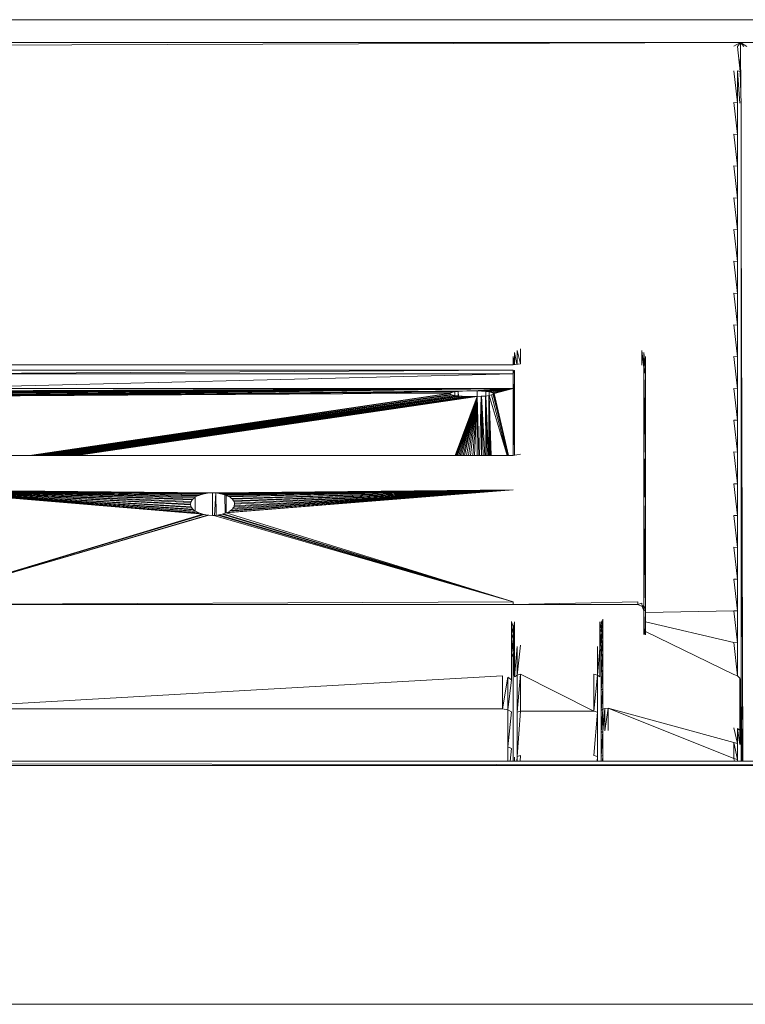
# Model space of a CAD drawing. Header units: millimetres. Extents: x 20872 to 297961, y -293704 to 213007.
# Tile 54 of 256: x 108939 to 109073, y -134540 to -134358. Entities that reach past the tile are written whole.
import ezdxf
from ezdxf.xclip import XClip

# ---------------------------------------------------------------- set-up
doc = ezdxf.new("R2010")
doc.units = ezdxf.units.MM
doc.header["$LTSCALE"] = 100
doc.header["$XCLIPFRAME"] = 2
for name, color, linetype in [('A--L73--_vaste keukenvoorzieningen', 8, 'Continuous'), ('A--T$1A-afwerking', 8, 'Continuous'), ('XREFS', 9, 'Continuous')]:
    doc.layers.add(name, color=color, linetype=linetype)

# ---------------------------------------------------------------- blocks, each defined once
blk = doc.blocks.new('catering')
at = {"layer": 'A--L73--_vaste keukenvoorzieningen', "lineweight": 5}
for points in [[(210451.6553, 32271.0753), (210455.5733, 32271.0753)], [(210455.5733, 32271.0753), (210457.0433, 32271.0753)], [(210455.5743, 32270.9904), (210451.6553, 32270.9904)], [(210451.6813, 32270.9773), (210455.5743, 32270.9904)], [(210455.5493, 32270.9773), (210455.5743, 32270.9904)], [(210455.5743, 32270.9904), (210455.5623, 32270.9763)], [(210457.0403, 32270.9904), (210455.5743, 32270.9904)], [(210455.5743, 32270.9904), (210455.5973, 32270.9763)], [(210455.5743, 32270.9904), (210455.5743, 32270.9763)], [(210455.5863, 32270.9763), (210455.5743, 32270.9904)], [(210455.5623, 32270.9763), (210455.5723, 32270.8833)], [(210455.5743, 32270.9763), (210455.5723, 32270.8833)], [(210455.5753, 32270.8043), (210455.5743, 32270.9763)], [(210455.5493, 32270.8864), (210455.5623, 32270.7673)], [(210455.5723, 32270.8833), (210455.5623, 32270.8853)], [(210455.5623, 32270.8853), (210455.5713, 32270.7663)], [(210455.5623, 32270.7673), (210455.5623, 32270.8853)], [(210455.5723, 32270.8833), (210455.5763, 32270.7633)], [(210455.5623, 32270.7673), (210455.5493, 32270.7684)], [(210455.5493, 32270.7684), (210455.5623, 32270.6503)], [(210455.5623, 32270.6503), (210455.5623, 32270.7673)], [(210455.5763, 32270.7633), (210455.5763, 32270.6453)], [(210455.5623, 32270.6503), (210455.5493, 32270.6514)], [(210455.5493, 32270.6514), (210455.5623, 32270.5323)], [(210455.5623, 32270.5323), (210455.5623, 32270.6503)], [(210455.5763, 32270.2923), (210455.5763, 32270.6453)], [(210455.5623, 32270.5323), (210455.5493, 32270.5333)], [(210455.5493, 32270.5333), (210455.5623, 32270.4144)], [(210455.5623, 32270.4144), (210455.5623, 32270.5323)], [(210455.5623, 32270.4144), (210455.5493, 32270.4153)], [(210455.5493, 32270.4153), (210455.5623, 32270.2974)], [(210455.5623, 32270.2974), (210455.5623, 32270.4144)], [(210455.5823, 32268.3283), (210455.5763, 32270.3573)], [(210455.5623, 32270.2974), (210455.5493, 32270.2983)], [(210455.5493, 32270.2983), (210455.5623, 32270.1794)], [(210455.5623, 32270.1794), (210455.5623, 32270.2974)], [(210455.5763, 32269.8233), (210455.5763, 32270.2923)], [(210455.5623, 32270.1794), (210455.5493, 32270.1803)], [(210455.5493, 32270.1803), (210455.5623, 32270.0613)], [(210455.5623, 32270.0613), (210455.5623, 32270.1794)], [(210455.5623, 32270.0613), (210455.5493, 32270.0623)], [(210455.5493, 32270.0623), (210455.5623, 32269.9443)], [(210455.5623, 32269.9443), (210455.5623, 32270.0613)], [(210455.5623, 32269.9443), (210455.5493, 32269.9453)], [(210455.5493, 32269.9453), (210455.5623, 32269.8263)], [(210455.5623, 32269.8263), (210455.5623, 32269.9443)], [(210454.7593, 32269.8004), (210454.7593, 32269.8564)], [(210455.5763, 32269.8623), (210455.5823, 32268.3283)], [(210454.7363, 32269.7983), (210454.7323, 32269.8283)], [(210454.7323, 32269.8283), (210454.7323, 32269.7973)], [(210454.7453, 32269.7993), (210454.7373, 32269.8423)], [(210454.7373, 32269.7983), (210454.7373, 32269.8423)], [(210454.7593, 32269.8004), (210454.7463, 32269.8503)], [(210454.7463, 32269.8503), (210454.7463, 32269.7993)], [(210455.2163, 32269.7863), (210455.2083, 32269.8503)], [(210455.2083, 32269.7953), (210455.2083, 32269.8503)], [(210455.2223, 32269.7723), (210455.2163, 32269.8423)], [(210455.2163, 32269.8423), (210455.2163, 32269.7863)], [(210455.2223, 32269.7723), (210455.2223, 32269.8283)], [(210455.5623, 32269.8263), (210455.5493, 32269.8273)], [(210455.5493, 32269.8273), (210455.5623, 32269.7083)], [(210455.5623, 32269.7083), (210455.5623, 32269.8263)], [(210455.5763, 32269.2363), (210455.5763, 32269.8233)], [(210454.7323, 32269.7973), (210452.5053, 32269.7973)], [(210454.7593, 32269.8004), (210454.7323, 32269.7973)], [(210455.2163, 32269.7863), (210455.2163, 32269.7763)], [(210455.2223, 32269.7723), (210455.2163, 32269.7863)], [(210455.2163, 32269.7863), (210455.2223, 32269.7623)], [(210454.7323, 32269.7773), (210452.5053, 32269.7773)], [(210454.7323, 32269.7773), (210452.5053, 32269.7633)], [(210452.5053, 32269.7633), (210454.7323, 32269.7633)], [(210454.7323, 32269.7633), (210452.5053, 32269.7093)], [(210454.7323, 32269.7773), (210454.7373, 32269.7763)], [(210454.7323, 32269.7633), (210454.7323, 32269.7773)], [(210454.7373, 32269.7763), (210454.7323, 32269.7633)], [(210454.7323, 32269.7633), (210454.7323, 32269.4613)], [(210454.7323, 32269.7633), (210454.7373, 32269.4623)], [(210454.7373, 32269.4623), (210454.7373, 32269.7763)], [(210455.2163, 32269.7763), (210455.2163, 32269.4523)], [(210455.2223, 32269.7623), (210455.2163, 32269.7763)], [(210455.2163, 32269.7763), (210455.2223, 32269.4383)], [(210455.2223, 32269.7623), (210455.2223, 32269.7723)], [(210455.2223, 32269.7623), (210455.2223, 32268.8093)], [(210454.7323, 32269.7093), (210452.5053, 32269.7093)], [(210454.7323, 32269.7093), (210452.6563, 32269.7003)], [(210454.7323, 32269.7093), (210452.6743, 32269.7003)], [(210454.7323, 32269.7093), (210452.6753, 32269.7003)], [(210454.7323, 32269.7093), (210452.6913, 32269.6993)], [(210454.7323, 32269.7093), (210452.6923, 32269.6993)], [(210454.7323, 32269.7093), (210452.7063, 32269.6813)], [(210454.5603, 32269.7003), (210452.7063, 32269.6813)], [(210454.5433, 32269.6993), (210452.7063, 32269.6813)], [(210452.7063, 32269.6813), (210454.5283, 32269.6983)], [(210452.7063, 32269.6813), (210454.5153, 32269.6964)], [(210452.7063, 32269.6813), (210454.5053, 32269.6953)], [(210452.7063, 32269.6813), (210454.4993, 32269.6923)], [(210454.7323, 32269.7093), (210452.7073, 32269.6983)], [(210454.7323, 32269.7093), (210452.7183, 32269.6833)], [(210454.7323, 32269.7093), (210452.7193, 32269.6964)], [(210454.7323, 32269.7093), (210452.7283, 32269.6854)], [(210454.6903, 32269.7083), (210452.7293, 32269.6944)], [(210454.6903, 32269.7083), (210452.7343, 32269.6873)], [(210454.6903, 32269.7083), (210452.7353, 32269.6923)], [(210454.6903, 32269.7083), (210452.7372, 32269.6903)], [(210452.9403, 32269.4613), (210454.4993, 32269.6923)], [(210452.9423, 32269.4613), (210454.4973, 32269.6903)], [(210452.9493, 32269.4613), (210454.4973, 32269.6903)], [(210452.9573, 32269.4613), (210454.4973, 32269.6903)], [(210452.9603, 32269.4613), (210454.4993, 32269.6873)], [(210452.9683, 32269.4613), (210454.4993, 32269.6873)], [(210452.9773, 32269.4613), (210454.4993, 32269.6873)], [(210452.9803, 32269.4613), (210454.5053, 32269.6854)], [(210452.9813, 32269.4613), (210454.5053, 32269.6854)], [(210452.9903, 32269.4613), (210454.5053, 32269.6854)], [(210452.9993, 32269.4613), (210454.5053, 32269.6854)], [(210453.0033, 32269.4613), (210454.5153, 32269.6833)], [(210453.0033, 32269.4613), (210454.5143, 32269.6833)], [(210453.0133, 32269.4613), (210454.5153, 32269.6833)], [(210453.0233, 32269.4613), (210454.5153, 32269.6833)], [(210453.0262, 32269.4613), (210454.5273, 32269.6823)], [(210453.0273, 32269.4613), (210454.5283, 32269.6813)], [(210454.5283, 32269.6813), (210453.0283, 32269.4613)], [(210454.5383, 32269.6813), (210453.0313, 32269.4613)], [(210454.5383, 32269.6813), (210453.0393, 32269.4613)], [(210454.5383, 32269.6813), (210453.0503, 32269.4613)], [(210454.5423, 32269.6803), (210453.0513, 32269.4613)], [(210454.5423, 32269.6803), (210453.0613, 32269.4613)], [(210454.5423, 32269.6803), (210453.0703, 32269.4613)], [(210454.5603, 32269.6793), (210453.0823, 32269.4613)], [(210454.5603, 32269.6793), (210453.0923, 32269.4613)], [(210453.0953, 32269.4613), (210454.5773, 32269.6793)], [(210454.5793, 32269.6793), (210453.0963, 32269.4613)], [(210454.5793, 32269.6793), (210453.1033, 32269.4613)], [(210454.5793, 32269.6793), (210453.1113, 32269.4613)], [(210453.1143, 32269.4613), (210454.5963, 32269.6793)], [(210454.5983, 32269.6793), (210453.1143, 32269.4613)], [(210454.4973, 32269.6903), (210454.4993, 32269.6923)], [(210454.4993, 32269.6873), (210454.4973, 32269.6903)], [(210454.4973, 32269.6903), (210454.4973, 32269.6903)], [(210454.5003, 32269.6923), (210454.4993, 32269.6923)], [(210454.5053, 32269.6854), (210454.4993, 32269.6873)], [(210454.4993, 32269.6873), (210454.4993, 32269.6873)], [(210454.5003, 32269.6923), (210454.5053, 32269.6944)], [(210454.5063, 32269.6953), (210454.5053, 32269.6944)], [(210454.5143, 32269.6833), (210454.5053, 32269.6854)], [(210454.5053, 32269.6854), (210454.5053, 32269.6854)], [(210454.5063, 32269.6953), (210454.5153, 32269.6964)], [(210454.5143, 32269.6833), (210454.5153, 32269.6833)], [(210454.5163, 32269.6964), (210454.5153, 32269.6964)], [(210454.5273, 32269.6823), (210454.5153, 32269.6833)], [(210454.5153, 32269.6734), (210454.5283, 32269.6753)], [(210454.5283, 32269.6753), (210454.5153, 32269.6734)], [(210454.5163, 32269.6964), (210454.5283, 32269.6983)], [(210454.5163, 32269.6833), (210454.5163, 32269.6964)], [(210454.5163, 32269.6833), (210454.5163, 32269.6964)], [(210454.5983, 32269.6793), (210454.5173, 32269.4613)], [(210454.5983, 32269.6793), (210454.5183, 32269.4613)], [(210454.5983, 32269.6793), (210454.5183, 32269.4613)], [(210454.5983, 32269.6793), (210454.5213, 32269.4613)], [(210454.5983, 32269.6793), (210454.5233, 32269.4613)], [(210454.5983, 32269.6793), (210454.5263, 32269.4613)], [(210454.5273, 32269.6823), (210454.5283, 32269.6813)], [(210454.5273, 32269.6753), (210454.5273, 32269.6753)], [(210454.5283, 32269.6983), (210454.5433, 32269.6993)], [(210454.5283, 32269.6813), (210454.5283, 32269.6983)], [(210454.5283, 32269.6983), (210454.5283, 32269.6983)], [(210454.5283, 32269.6983), (210454.5283, 32269.6813)], [(210454.5293, 32269.6813), (210454.5283, 32269.6983)], [(210454.5283, 32269.6813), (210454.5383, 32269.6813)], [(210454.5283, 32269.6753), (210454.5593, 32269.6793)], [(210454.5603, 32269.6793), (210454.5283, 32269.6753)], [(210454.5283, 32269.6753), (210454.5283, 32269.6753)], [(210454.5983, 32269.6793), (210454.5302, 32269.4613)], [(210454.5983, 32269.6793), (210454.5353, 32269.4613)], [(210454.5423, 32269.6803), (210454.5383, 32269.6813)], [(210454.5983, 32269.6793), (210454.5403, 32269.4613)], [(210454.5423, 32269.6803), (210454.5433, 32269.6803)], [(210454.5443, 32269.6993), (210454.5433, 32269.6993)], [(210454.5593, 32269.6793), (210454.5433, 32269.6803)], [(210454.5443, 32269.6993), (210454.5603, 32269.7003)], [(210454.5983, 32269.6793), (210454.5463, 32269.4613)], [(210454.5983, 32269.6793), (210454.5523, 32269.4613)], [(210454.5983, 32269.6793), (210454.5593, 32269.4613)], [(210454.5593, 32269.6793), (210454.5603, 32269.6793)], [(210454.5613, 32269.7003), (210454.5603, 32269.7003)], [(210454.5773, 32269.6793), (210454.5603, 32269.6793)], [(210454.5613, 32269.7003), (210454.5793, 32269.7003)], [(210454.5793, 32269.7003), (210454.5613, 32269.7003)], [(210454.5983, 32269.6793), (210454.5663, 32269.4613)], [(210454.5983, 32269.6793), (210454.5743, 32269.4613)], [(210454.5773, 32269.6793), (210454.5793, 32269.6793)], [(210454.5803, 32269.7003), (210454.5793, 32269.7003)], [(210454.5963, 32269.6793), (210454.5793, 32269.6793)], [(210454.5803, 32269.7003), (210454.7323, 32269.7093)], [(210454.5803, 32269.7003), (210454.5983, 32269.7003)], [(210454.5983, 32269.6793), (210454.5823, 32269.4613)], [(210454.5983, 32269.6793), (210454.5893, 32269.4613)], [(210454.5963, 32269.6793), (210454.5983, 32269.6793)], [(210454.5983, 32269.7003), (210454.7323, 32269.7093)], [(210454.5983, 32269.7003), (210454.7323, 32269.7093)], [(210454.5983, 32269.7003), (210454.6153, 32269.6993)], [(210454.5983, 32269.7003), (210454.5983, 32269.7003)], [(210454.5983, 32269.7003), (210454.5983, 32269.6793)], [(210454.5983, 32269.6793), (210454.5983, 32269.7003)], [(210454.6133, 32269.6803), (210454.5983, 32269.6793)], [(210454.5983, 32269.6793), (210454.5983, 32269.4613)], [(210454.5983, 32269.6793), (210454.6043, 32269.4613)], [(210454.6133, 32269.6803), (210454.6073, 32269.4613)], [(210454.6153, 32269.4613), (210454.6133, 32269.6803)], [(210454.6133, 32269.6803), (210454.6153, 32269.6803)], [(210454.6153, 32269.6993), (210454.7323, 32269.7093)], [(210454.6153, 32269.6993), (210454.7323, 32269.7093)], [(210454.6153, 32269.6993), (210454.6303, 32269.6983)], [(210454.6153, 32269.6993), (210454.6153, 32269.6993)], [(210454.6293, 32269.6813), (210454.6153, 32269.6803)], [(210454.6153, 32269.6803), (210454.6153, 32269.4613)], [(210454.6153, 32269.6803), (210454.6213, 32269.4613)], [(210454.6153, 32269.6803), (210454.6273, 32269.4613)], [(210454.6303, 32269.4613), (210454.6293, 32269.6813)], [(210454.6293, 32269.6813), (210454.6303, 32269.6813)], [(210454.6313, 32269.6983), (210454.6303, 32269.6983)], [(210454.6303, 32269.6983), (210454.6303, 32269.6813)], [(210454.6423, 32269.6833), (210454.6303, 32269.6813)], [(210454.6303, 32269.6813), (210454.6303, 32269.4613)], [(210454.6303, 32269.6813), (210454.6353, 32269.4613)], [(210454.6303, 32269.6813), (210454.6403, 32269.4613)], [(210454.6313, 32269.6983), (210454.7323, 32269.7093)], [(210454.6313, 32269.6823), (210454.6313, 32269.6983)], [(210454.6313, 32269.6823), (210454.6313, 32269.6983)], [(210454.6313, 32269.6983), (210454.6433, 32269.6964)], [(210454.6423, 32269.4613), (210454.6423, 32269.6833)], [(210454.6423, 32269.6833), (210454.6433, 32269.6833)], [(210454.6433, 32269.6964), (210454.7323, 32269.7093)], [(210454.6433, 32269.6964), (210454.6433, 32269.6964)], [(210454.6433, 32269.6964), (210454.6433, 32269.6833)], [(210454.6443, 32269.6964), (210454.6433, 32269.6964)], [(210454.6523, 32269.6854), (210454.6433, 32269.6833)], [(210454.6433, 32269.6833), (210454.6433, 32269.4613)], [(210454.6433, 32269.6833), (210454.6463, 32269.4613)], [(210454.7093, 32269.4613), (210454.6433, 32269.6833)], [(210454.6433, 32269.6833), (210454.6503, 32269.4613)], [(210454.7323, 32269.7093), (210454.6443, 32269.6964)], [(210454.6443, 32269.6964), (210454.6523, 32269.6944)], [(210454.6533, 32269.6944), (210454.6523, 32269.6944)], [(210454.6583, 32269.6873), (210454.6523, 32269.6854)], [(210454.7113, 32269.4613), (210454.6523, 32269.6854)], [(210454.7113, 32269.4613), (210454.6523, 32269.6854)], [(210454.6523, 32269.6854), (210454.6523, 32269.6854)], [(210454.7323, 32269.7093), (210454.6533, 32269.6944)], [(210454.6533, 32269.6944), (210454.6583, 32269.6923)], [(210454.7323, 32269.7093), (210454.6583, 32269.6923)], [(210454.6583, 32269.6923), (210454.6613, 32269.6903)], [(210454.6583, 32269.6923), (210454.6583, 32269.6923)], [(210454.6583, 32269.6923), (210454.6583, 32269.6873)], [(210454.6603, 32269.6903), (210454.6583, 32269.6873)], [(210454.7133, 32269.4613), (210454.6583, 32269.6873)], [(210454.7133, 32269.4613), (210454.6583, 32269.6873)], [(210454.6583, 32269.6873), (210454.6583, 32269.6873)], [(210454.7143, 32269.4613), (210454.6603, 32269.6903)], [(210454.6603, 32269.6903), (210454.6613, 32269.6903)], [(210454.7323, 32269.7093), (210454.6613, 32269.6903)], [(210454.7143, 32269.4613), (210454.6613, 32269.6903)], [(210455.5623, 32269.7083), (210455.5493, 32269.7093)], [(210455.5493, 32269.7093), (210455.5623, 32269.5913)], [(210455.5623, 32269.5913), (210455.5623, 32269.7083)], [(210453.0743, 32269.4613), (210454.5153, 32269.6734)], [(210454.5153, 32269.6734), (210453.0753, 32269.4613)], [(210454.4973, 32269.6673), (210454.4973, 32269.6673)], [(210454.4973, 32269.6653), (210454.4973, 32269.6653)], [(210454.5153, 32269.6734), (210454.5153, 32269.6734)], [(210454.5153, 32269.6703), (210454.5153, 32269.6703)], [(210454.5153, 32269.6673), (210454.5153, 32269.6673)], [(210454.5273, 32269.6714), (210454.5273, 32269.6723)], [(210454.5273, 32269.6693), (210454.5273, 32269.6693)], [(210454.5283, 32269.6714), (210454.5283, 32269.6723)], [(210454.5283, 32269.6693), (210454.5283, 32269.6693)], [(210455.5623, 32269.5913), (210455.5493, 32269.5913)], [(210455.5493, 32269.5913), (210455.5623, 32269.4733)], [(210455.5623, 32269.4733), (210455.5623, 32269.5913)], [(210454.7323, 32269.4613), (210452.5053, 32269.4613)], [(210453.0513, 32269.4613), (210453.0513, 32269.4613)], [(210453.1013, 32269.4723), (210453.1013, 32269.4723)], [(210454.7593, 32269.4664), (210454.7323, 32269.4613)], [(210455.5623, 32269.4733), (210455.5493, 32269.4743)], [(210455.5493, 32269.4743), (210455.5623, 32269.3563)], [(210455.5623, 32269.3563), (210455.5623, 32269.4733)], [(210455.2163, 32269.4523), (210455.2163, 32269.4423)], [(210455.2223, 32269.4383), (210455.2163, 32269.4523)], [(210455.2163, 32269.4523), (210455.2223, 32269.4293)], [(210455.2163, 32269.4423), (210455.2163, 32269.4293)], [(210455.2163, 32269.4423), (210455.2223, 32269.4153)], [(210455.2163, 32269.4423), (210455.2223, 32269.4293)], [(210455.2163, 32269.4293), (210455.2163, 32269.4113)], [(210455.2223, 32269.4153), (210455.2163, 32269.4293)], [(210455.2163, 32269.4293), (210455.2223, 32269.3973)], [(210455.2163, 32269.4113), (210455.2163, 32269.3913)], [(210455.2163, 32269.4113), (210455.2223, 32269.3773)], [(210455.2163, 32269.4113), (210455.2223, 32269.3973)], [(210455.2163, 32269.3913), (210455.2163, 32269.3693)], [(210455.2223, 32269.3773), (210455.2163, 32269.3913)], [(210455.2163, 32269.3913), (210455.2223, 32269.3543)], [(210455.2163, 32269.3693), (210455.2163, 32269.3443)], [(210455.2163, 32269.3693), (210455.2223, 32269.3304)], [(210455.2163, 32269.3693), (210455.2223, 32269.3543)], [(210455.5623, 32269.3563), (210455.5493, 32269.3563)], [(210455.5493, 32269.3563), (210455.5623, 32269.2383)], [(210455.5623, 32269.2383), (210455.5623, 32269.3563)], [(210452.5053, 32269.3343), (210453.5383, 32269.2874)], [(210453.5363, 32269.2813), (210452.5053, 32269.3343)], [(210452.5053, 32269.3343), (210453.5393, 32269.2903)], [(210453.5373, 32269.2783), (210452.5053, 32269.3343)], [(210452.5053, 32269.3343), (210453.5433, 32269.2964)], [(210453.5393, 32269.2713), (210452.5053, 32269.3343)], [(210452.5053, 32269.3343), (210453.5453, 32269.2993)], [(210452.5053, 32269.3343), (210453.5513, 32269.3043)], [(210453.5403, 32269.2683), (210452.5053, 32269.3343)], [(210453.5453, 32269.2623), (210452.5053, 32269.3343)], [(210452.5053, 32269.3343), (210453.5543, 32269.3073)], [(210452.5053, 32269.3343), (210453.5633, 32269.3113)], [(210453.5483, 32269.2603), (210452.5053, 32269.3343)], [(210453.5543, 32269.2553), (210452.5053, 32269.3343)], [(210452.5053, 32269.3343), (210453.5673, 32269.3133)], [(210453.5582, 32269.2533), (210452.5053, 32269.3343)], [(210452.5053, 32269.3343), (210453.5773, 32269.3163)], [(210453.5673, 32269.2483), (210452.5053, 32269.3343)], [(210453.5713, 32269.2473), (210452.5053, 32269.3343)], [(210453.5823, 32269.2433), (210452.5053, 32269.3343)], [(210452.5053, 32269.3343), (210453.5823, 32269.3183)], [(210452.5053, 32269.3343), (210453.5933, 32269.3203)], [(210452.5053, 32269.3343), (210453.5993, 32269.3213)], [(210452.5053, 32269.3343), (210453.6113, 32269.3223)], [(210453.5543, 32269.3073), (210453.5633, 32269.3113)], [(210453.5633, 32269.3113), (210453.5673, 32269.3133)], [(210453.5673, 32269.3133), (210453.5773, 32269.3163)], [(210453.5773, 32269.3163), (210453.5823, 32269.3183)], [(210453.5823, 32269.3183), (210453.5933, 32269.3203)], [(210453.5933, 32269.3203), (210453.5993, 32269.3213)], [(210453.5993, 32269.3213), (210453.6113, 32269.3223)], [(210453.6113, 32269.3223), (210453.6183, 32269.3223)], [(210453.6303, 32269.3223), (210453.6183, 32269.3223)], [(210453.6183, 32269.3223), (210453.6183, 32269.2393)], [(210453.6263, 32269.2393), (210453.6303, 32269.3223)], [(210453.6303, 32269.3223), (210454.7323, 32269.3343)], [(210453.6373, 32269.3213), (210453.6303, 32269.3223)], [(210453.6323, 32269.2404), (210453.6303, 32269.3223)], [(210454.7323, 32269.3343), (210453.6373, 32269.3213)], [(210453.6483, 32269.3194), (210453.6373, 32269.3213)], [(210453.6483, 32269.3194), (210454.7323, 32269.3343)], [(210453.6483, 32269.3194), (210453.6543, 32269.3183)], [(210453.6543, 32269.3183), (210454.7323, 32269.3343)], [(210453.6643, 32269.3153), (210453.6543, 32269.3183)], [(210453.6643, 32269.3153), (210454.7323, 32269.3343)], [(210453.6653, 32269.2473), (210453.6643, 32269.3153)], [(210453.6643, 32269.3153), (210453.6693, 32269.3133)], [(210453.6693, 32269.2483), (210454.7323, 32269.3343)], [(210453.6693, 32269.3133), (210454.7323, 32269.3343)], [(210453.6773, 32269.3093), (210453.6693, 32269.3133)], [(210453.6693, 32269.3133), (210453.6693, 32269.2483)], [(210453.6733, 32269.2503), (210454.7323, 32269.3343)], [(210453.6773, 32269.3093), (210454.7323, 32269.3343)], [(210453.6773, 32269.3093), (210453.6823, 32269.3073)], [(210453.6823, 32269.2553), (210454.7323, 32269.3343)], [(210453.6823, 32269.3073), (210454.7323, 32269.3343)], [(210453.6853, 32269.2573), (210454.7323, 32269.3343)], [(210453.6883, 32269.3023), (210454.7323, 32269.3343)], [(210453.6923, 32269.2623), (210454.7323, 32269.3343)], [(210453.6923, 32269.2993), (210454.7323, 32269.3343)], [(210453.6933, 32269.2654), (210454.7323, 32269.3343)], [(210453.6963, 32269.2933), (210454.7323, 32269.3343)], [(210453.6983, 32269.2713), (210454.7323, 32269.3343)], [(210453.6983, 32269.2744), (210454.7323, 32269.3343)], [(210453.6983, 32269.2903), (210454.7323, 32269.3343)], [(210453.6993, 32269.2843), (210454.7323, 32269.3343)], [(210453.7003, 32269.2813), (210454.7323, 32269.3343)], [(210455.2163, 32269.3443), (210455.2163, 32269.3183)], [(210455.2223, 32269.3304), (210455.2163, 32269.3443)], [(210455.2163, 32269.3443), (210455.2223, 32269.3033)], [(210455.2223, 32268.8904), (210455.2163, 32269.3183)], [(210455.2163, 32269.3183), (210455.2163, 32268.9053)], [(210455.2163, 32269.3183), (210455.2223, 32269.3033)], [(210453.5363, 32269.2813), (210453.5383, 32269.2874)], [(210453.5373, 32269.2783), (210453.5363, 32269.2813)], [(210453.5393, 32269.2713), (210453.5373, 32269.2783)], [(210453.5383, 32269.2874), (210453.5393, 32269.2903)], [(210453.5393, 32269.2903), (210453.5433, 32269.2964)], [(210453.5433, 32269.2964), (210453.5453, 32269.2993)], [(210453.5453, 32269.2993), (210453.5513, 32269.3043)], [(210453.5513, 32269.3043), (210453.5543, 32269.3073)], [(210453.5543, 32269.3073), (210453.5543, 32269.2553)], [(210453.6883, 32269.3023), (210453.6823, 32269.3073)], [(210453.6883, 32269.3023), (210453.6923, 32269.2993)], [(210453.6963, 32269.2933), (210453.6923, 32269.2993)], [(210453.6963, 32269.2933), (210453.6983, 32269.2903)], [(210453.6993, 32269.2843), (210453.6983, 32269.2903)], [(210453.6983, 32269.2744), (210453.7003, 32269.2813)], [(210453.6983, 32269.2744), (210453.6983, 32269.2713)], [(210453.6993, 32269.2843), (210453.7003, 32269.2813)], [(210453.5823, 32269.2433), (210452.5053, 32268.9193)], [(210453.5873, 32269.2424), (210452.5053, 32268.9193)], [(210453.5993, 32269.2404), (210452.5053, 32268.9193)], [(210453.6043, 32269.2404), (210452.5053, 32268.9193)], [(210453.5403, 32269.2683), (210453.5393, 32269.2713)], [(210453.5453, 32269.2623), (210453.5403, 32269.2683)], [(210453.5483, 32269.2603), (210453.5453, 32269.2623)], [(210453.5543, 32269.2553), (210453.5483, 32269.2603)], [(210453.5582, 32269.2533), (210453.5543, 32269.2553)], [(210453.5673, 32269.2483), (210453.5582, 32269.2533)], [(210453.5713, 32269.2473), (210453.5673, 32269.2483)], [(210453.5823, 32269.2433), (210453.5713, 32269.2473)], [(210453.5873, 32269.2424), (210453.5823, 32269.2433)], [(210453.5993, 32269.2404), (210453.5873, 32269.2424)], [(210453.6043, 32269.2404), (210453.5993, 32269.2404)], [(210453.6183, 32269.2393), (210453.6043, 32269.2404)], [(210453.6233, 32269.2393), (210453.6183, 32269.2393)], [(210453.6233, 32269.2393), (210453.6373, 32269.2404)], [(210453.6233, 32269.2393), (210454.7323, 32268.9193)], [(210453.6413, 32269.2413), (210453.6373, 32269.2404)], [(210453.6373, 32269.2404), (210454.7323, 32268.9193)], [(210453.6413, 32269.2413), (210453.6543, 32269.2433)], [(210453.6413, 32269.2413), (210454.7323, 32268.9193)], [(210453.6583, 32269.2444), (210453.6543, 32269.2433)], [(210453.6543, 32269.2433), (210454.7323, 32268.9193)], [(210453.6583, 32269.2444), (210453.6693, 32269.2483)], [(210453.6583, 32269.2444), (210454.7323, 32268.9193)], [(210453.6733, 32269.2503), (210453.6693, 32269.2483)], [(210453.6693, 32269.2483), (210454.7323, 32268.9193)], [(210453.6733, 32269.2503), (210453.6823, 32269.2553)], [(210453.6853, 32269.2573), (210453.6823, 32269.2553)], [(210453.6853, 32269.2573), (210453.6923, 32269.2623)], [(210453.6933, 32269.2654), (210453.6923, 32269.2623)], [(210453.6933, 32269.2654), (210453.6983, 32269.2713)], [(210455.5623, 32269.2383), (210455.5493, 32269.2383)], [(210455.5493, 32269.2383), (210455.5623, 32269.1203)], [(210455.5623, 32269.1203), (210455.5623, 32269.2383)], [(210455.5763, 32269.2363), (210455.5763, 32269.1193)], [(210455.5623, 32269.1203), (210455.5493, 32269.1213)], [(210455.5493, 32269.1213), (210455.5623, 32269.0033)], [(210455.5623, 32269.0033), (210455.5623, 32269.1203)], [(210455.5763, 32269.1193), (210455.5763, 32269.0013)], [(210455.5623, 32269.0033), (210455.5493, 32269.0033)], [(210455.5493, 32269.0033), (210455.5623, 32268.8853)], [(210455.5623, 32268.8853), (210455.5623, 32269.0033)], [(210455.5763, 32268.7663), (210455.5763, 32269.0013)], [(210452.5053, 32268.9093), (210454.7323, 32268.9193)], [(210452.5053, 32268.9093), (210454.7323, 32268.9093)], [(210455.1943, 32268.9193), (210454.7323, 32268.9093)], [(210454.7323, 32268.9093), (210454.7323, 32268.9193)], [(210454.7323, 32268.9093), (210455.1943, 32268.9093)], [(210455.1943, 32268.9093), (210455.1943, 32268.9193)], [(210455.1943, 32268.9093), (210455.2083, 32268.9143)], [(210455.2093, 32268.9013), (210455.1943, 32268.9093)], [(210455.2083, 32268.9143), (210455.2093, 32268.9013)], [(210455.2093, 32268.9013), (210455.2163, 32268.9053)], [(210455.2093, 32268.9013), (210455.2113, 32268.8994)], [(210455.2113, 32268.8994), (210455.2163, 32268.9053)], [(210455.2163, 32268.8853), (210455.2113, 32268.8994)], [(210455.2163, 32268.9053), (210455.2163, 32268.8853)], [(210455.2163, 32268.9053), (210455.2223, 32268.8904)], [(210455.2223, 32268.8904), (210455.2163, 32268.8853)], [(210455.2183, 32268.7983), (210455.2163, 32268.8853)], [(210455.2163, 32268.8853), (210455.2163, 32268.7983)], [(210455.2223, 32268.8793), (210455.5493, 32268.8853)], [(210455.5623, 32268.8853), (210455.5493, 32268.8853)], [(210455.5493, 32268.8853), (210455.5623, 32268.7673)], [(210455.5623, 32268.7673), (210455.5623, 32268.8853)], [(210454.7263, 32268.8463), (210454.7263, 32268.8454)], [(210454.7263, 32268.8454), (210454.7263, 32268.8003)], [(210454.7263, 32268.8454), (210454.7323, 32268.8263)], [(210454.7273, 32268.8454), (210454.7263, 32268.8454)], [(210454.7323, 32268.8063), (210454.7353, 32268.8393)], [(210454.7373, 32268.8193), (210454.7373, 32268.8443)], [(210455.0533, 32268.8443), (210455.0533, 32268.8193)], [(210455.0573, 32268.8353), (210455.0533, 32268.8193)], [(210455.0613, 32268.8503), (210455.0583, 32268.8363)], [(210455.0583, 32268.8363), (210455.0583, 32268.8454)], [(210455.0583, 32268.8073), (210455.0643, 32268.8454)], [(210455.0583, 32268.8363), (210455.0643, 32268.8454)], [(210455.0583, 32268.8073), (210455.0583, 32268.8363)], [(210455.0643, 32268.8454), (210455.0643, 32268.8553)], [(210455.0643, 32268.8163), (210455.0643, 32268.8454)], [(210455.2223, 32268.8443), (210455.5493, 32268.7684)], [(210454.7323, 32268.8263), (210454.7263, 32268.8003)], [(210454.7263, 32268.8003), (210454.7263, 32268.7283)], [(210454.7263, 32268.8003), (210454.7323, 32268.7823)], [(210454.7323, 32268.8273), (210454.7323, 32268.8303)], [(210454.7323, 32268.8263), (210454.7323, 32268.8273)], [(210454.7323, 32268.7823), (210454.7323, 32268.8263)], [(210454.7323, 32268.7343), (210454.7373, 32268.8193)], [(210454.7323, 32268.8063), (210454.7373, 32268.8193)], [(210454.7373, 32268.7463), (210454.7373, 32268.8193)], [(210455.0533, 32268.8193), (210455.0533, 32268.7463)], [(210455.0533, 32268.8193), (210455.0583, 32268.8063)], [(210455.0583, 32268.8063), (210455.0533, 32268.7463)], [(210455.0643, 32268.8163), (210455.0583, 32268.8073)], [(210455.0583, 32268.7673), (210455.0643, 32268.8163)], [(210455.0583, 32268.7673), (210455.0583, 32268.8073)], [(210455.0643, 32268.7753), (210455.0643, 32268.8163)], [(210455.5493, 32268.6503), (210455.2223, 32268.8093)], [(210455.2223, 32268.8093), (210455.2223, 32268.7973)], [(210454.7323, 32268.7823), (210454.7263, 32268.7283)], [(210454.7323, 32268.7123), (210454.7323, 32268.7823)], [(210455.0643, 32268.7753), (210455.0583, 32268.7673)], [(210455.0643, 32268.7753), (210455.0583, 32268.7173)], [(210455.0583, 32268.7173), (210455.0583, 32268.7673)], [(210455.0643, 32268.7253), (210455.0643, 32268.7753)], [(210455.5623, 32268.7673), (210455.5493, 32268.7684)], [(210455.5493, 32268.7684), (210455.5623, 32268.6443)], [(210455.5623, 32268.6443), (210455.5623, 32268.7673)], [(210455.5763, 32268.7663), (210455.5763, 32268.6223)], [(210454.7263, 32268.7283), (210454.7263, 32268.6304)], [(210454.7263, 32268.7283), (210454.7323, 32268.7123)], [(210454.7323, 32268.6313), (210454.7373, 32268.7463)], [(210454.7323, 32268.7343), (210454.7373, 32268.7463)], [(210454.7373, 32268.6413), (210454.7463, 32268.7533)], [(210454.7373, 32268.6413), (210454.7373, 32268.7463)], [(210454.7463, 32268.6473), (210454.7593, 32268.7583)], [(210454.7463, 32268.7533), (210454.7463, 32268.6473)], [(210455.0443, 32268.6473), (210455.0443, 32268.7533)], [(210455.0533, 32268.7463), (210455.0443, 32268.6473)], [(210455.0533, 32268.7463), (210455.0533, 32268.6413)], [(210455.0533, 32268.7463), (210455.0583, 32268.7343)], [(210454.7323, 32268.6163), (210454.7323, 32268.7123)], [(210455.0583, 32268.6583), (210455.0643, 32268.7253)], [(210455.0583, 32268.7173), (210455.0643, 32268.7253)], [(210455.0583, 32268.6583), (210455.0583, 32268.7173)], [(210455.0643, 32268.6653), (210455.0643, 32268.7253)], [(210455.0643, 32268.6653), (210455.0583, 32268.6583)], [(210455.0643, 32268.6653), (210455.0583, 32268.5913)], [(210455.0583, 32268.5913), (210455.0583, 32268.6583)], [(210455.0643, 32268.5973), (210455.0643, 32268.6653)], [(210454.6923, 32268.6443), (210452.5443, 32268.5224)], [(210454.6923, 32268.6443), (210454.6923, 32268.5224)], [(210454.7123, 32268.6403), (210454.6923, 32268.5224)], [(210454.7123, 32268.6403), (210454.7123, 32268.5193)], [(210454.7123, 32268.6403), (210454.7263, 32268.6304)], [(210454.7263, 32268.6304), (210454.7123, 32268.5193)], [(210454.7323, 32268.5003), (210454.7323, 32268.6163)], [(210454.7373, 32268.6413), (210454.7463, 32268.6473)], [(210454.7463, 32268.5103), (210454.7593, 32268.6513)], [(210454.7463, 32268.6473), (210454.7593, 32268.6513)], [(210454.7463, 32268.6473), (210454.7463, 32268.5103)], [(210455.0313, 32268.5134), (210454.7593, 32268.6513)], [(210454.7593, 32268.5134), (210454.7593, 32268.6513)], [(210455.0313, 32268.6513), (210455.0313, 32268.5134)], [(210455.0313, 32268.6513), (210455.0443, 32268.6473)], [(210455.0443, 32268.6473), (210455.0313, 32268.5134)], [(210455.0443, 32268.6473), (210455.0533, 32268.6413)], [(210455.0443, 32268.5103), (210455.0443, 32268.6473)], [(210455.5493, 32268.6503), (210455.5623, 32268.6443)], [(210455.5623, 32268.6443), (210455.5713, 32268.6363)], [(210455.5713, 32268.6363), (210455.5713, 32268.6313)], [(210455.5763, 32268.6223), (210455.5713, 32268.6363)], [(210455.5713, 32268.6363), (210455.5763, 32268.6183)], [(210455.5713, 32268.6313), (210455.5713, 32268.6183)], [(210455.5763, 32268.6183), (210455.5713, 32268.6313)], [(210455.5713, 32268.6313), (210455.5763, 32268.6053)], [(210455.5713, 32268.6183), (210455.5713, 32268.5973)], [(210455.5763, 32268.6053), (210455.5713, 32268.6183)], [(210455.5713, 32268.6183), (210455.5763, 32268.5853)], [(210455.5763, 32268.3283), (210455.5763, 32268.6223)], [(210455.0643, 32268.5973), (210455.0583, 32268.5913)], [(210455.0643, 32268.5973), (210455.0583, 32268.5163)], [(210455.0583, 32268.5163), (210455.0583, 32268.5913)], [(210455.0643, 32268.5213), (210455.0643, 32268.5973)], [(210455.5713, 32268.5973), (210455.5713, 32268.5693)], [(210455.5763, 32268.5853), (210455.5713, 32268.5973)], [(210455.5713, 32268.5973), (210455.5763, 32268.5573)], [(210455.5713, 32268.5693), (210455.5713, 32268.5334)], [(210455.5763, 32268.5573), (210455.5713, 32268.5693)], [(210455.5713, 32268.5693), (210455.5763, 32268.5224)], [(210455.5763, 32268.5713), (210455.5803, 32268.3283)], [(210452.5443, 32268.5224), (210454.6923, 32268.5224)], [(210454.6923, 32268.5224), (210454.7123, 32268.5193)], [(210454.7123, 32268.5193), (210454.7123, 32268.3813)], [(210454.7123, 32268.5193), (210454.7263, 32268.5113)], [(210454.7263, 32268.5113), (210454.7123, 32268.3813)], [(210454.7463, 32268.3463), (210454.7593, 32268.5134)], [(210454.7463, 32268.5103), (210454.7593, 32268.5134)], [(210454.7463, 32268.5103), (210454.7463, 32268.3463)], [(210454.7593, 32268.5134), (210455.0313, 32268.5134)], [(210455.0313, 32268.5134), (210455.0443, 32268.5103)], [(210455.0443, 32268.5103), (210455.0313, 32268.3493)], [(210455.0443, 32268.3463), (210455.0443, 32268.5103)], [(210455.0643, 32268.5213), (210455.0583, 32268.5163)], [(210455.0643, 32268.5213), (210455.0583, 32268.4353)], [(210455.0583, 32268.4353), (210455.0583, 32268.5163)], [(210455.0713, 32268.5244), (210455.0643, 32268.5213)], [(210455.0713, 32268.5244), (210455.0643, 32268.4393)], [(210455.0643, 32268.4393), (210455.0643, 32268.5213)], [(210455.0833, 32268.5253), (210455.0713, 32268.5244)], [(210455.0833, 32268.5253), (210455.0713, 32268.4413)], [(210455.0713, 32268.5244), (210455.0713, 32268.4413)], [(210455.5493, 32268.3983), (210455.0833, 32268.5253)], [(210455.0833, 32268.5253), (210455.5493, 32268.3383)], [(210455.0833, 32268.4423), (210455.0833, 32268.5253)], [(210455.5713, 32268.5334), (210455.5713, 32268.4913)], [(210455.5763, 32268.5224), (210455.5713, 32268.5334)], [(210455.5713, 32268.5334), (210455.5763, 32268.4814)], [(210454.7323, 32268.3683), (210454.7323, 32268.5003)], [(210455.5713, 32268.4913), (210455.5713, 32268.4433)], [(210455.5763, 32268.4814), (210455.5713, 32268.4913)], [(210455.5713, 32268.4913), (210455.5763, 32268.4344)], [(210455.0643, 32268.4393), (210455.0583, 32268.4353)], [(210455.0643, 32268.4393), (210455.0583, 32268.3473)], [(210455.0583, 32268.3473), (210455.0583, 32268.4353)], [(210455.0643, 32268.3503), (210455.0643, 32268.4393)], [(210455.5493, 32268.4523), (210455.5623, 32268.3943)], [(210455.5713, 32268.4433), (210455.5623, 32268.4493)], [(210455.5623, 32268.4493), (210455.5713, 32268.3903)], [(210455.5623, 32268.3943), (210455.5623, 32268.4493)], [(210455.5713, 32268.4433), (210455.5713, 32268.3903)], [(210455.5763, 32268.4344), (210455.5713, 32268.4433)], [(210455.5713, 32268.4433), (210455.5763, 32268.3824)], [(210455.5493, 32268.3983), (210455.5493, 32268.3383)], [(210455.5623, 32268.3943), (210455.5493, 32268.3983)], [(210455.5493, 32268.3983), (210455.5623, 32268.3353)], [(210454.7123, 32268.3813), (210454.7123, 32268.3283)], [(210454.7123, 32268.3813), (210454.7263, 32268.3763)], [(210454.7263, 32268.3763), (210454.7213, 32268.3283)], [(210454.7323, 32268.3283), (210454.7323, 32268.3683)], [(210455.5623, 32268.3353), (210455.5623, 32268.3943)], [(210449.3933, 32268.3283), (210457.8383, 32268.3283)], [(210454.7373, 32268.3283), (210454.7373, 32268.3433)], [(210454.7453, 32268.3283), (210454.7463, 32268.3463)], [(210454.7463, 32268.3463), (210454.7593, 32268.3493)], [(210454.7463, 32268.3463), (210454.7463, 32268.3283)], [(210454.7583, 32268.3283), (210454.7593, 32268.3493)], [(210455.0313, 32268.3493), (210455.0443, 32268.3463)], [(210455.0443, 32268.3463), (210455.0433, 32268.3283)], [(210455.0443, 32268.3283), (210455.0443, 32268.3463)], [(210455.0583, 32268.3473), (210455.0643, 32268.3503)], [(210455.0583, 32268.3283), (210455.0583, 32268.3473)], [(210455.0633, 32268.3283), (210455.0643, 32268.3503)], [(210455.0643, 32268.3283), (210455.0643, 32268.3503)], [(210455.5623, 32268.3353), (210455.5493, 32268.3383)], [(210455.5493, 32268.3383), (210455.5513, 32268.3283)], [(210455.5623, 32268.3283), (210455.5623, 32268.3353)], [(210457.8383, 32268.3123), (210449.3933, 32268.3223)], [(210449.3933, 32268.3123), (210457.8383, 32268.3123)], [(210448.8923, 32267.4283), (210458.3443, 32267.4283)]]:
    blk.add_lwpolyline(points, dxfattribs=at)
blk = doc.blocks.new('2016-02-04 100 begane grond bestaand')
at = {"layer": 'A--T$1A-afwerking', "xscale": 49.99992073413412, "yscale": 49.99992073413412, "zscale": 49.99992073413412}
blk.add_blockref('catering', (-10413689, -1597908.57), dxfattribs=at)

msp = doc.modelspace()

# ---------------------------------------------------------------- block references
at = {"layer": 'XREFS'}
ref = msp.add_blockref('2016-02-04 100 begane grond bestaand', (-1, -150000.38), dxfattribs=at)
XClip(ref).set_block_clipping_path([(116767.0762143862, 29769.3836009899), (164491.5066313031, 13442.9004429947), (179861.076214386, 13442.9004429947), (179861.076214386, -11696.8579780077), (20873.0762143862, -11696.8579780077), (20873.0762143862, 82263.1420219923), (116767.0762143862, 82263.1420219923)])

doc.saveas('drawing.dxf')
